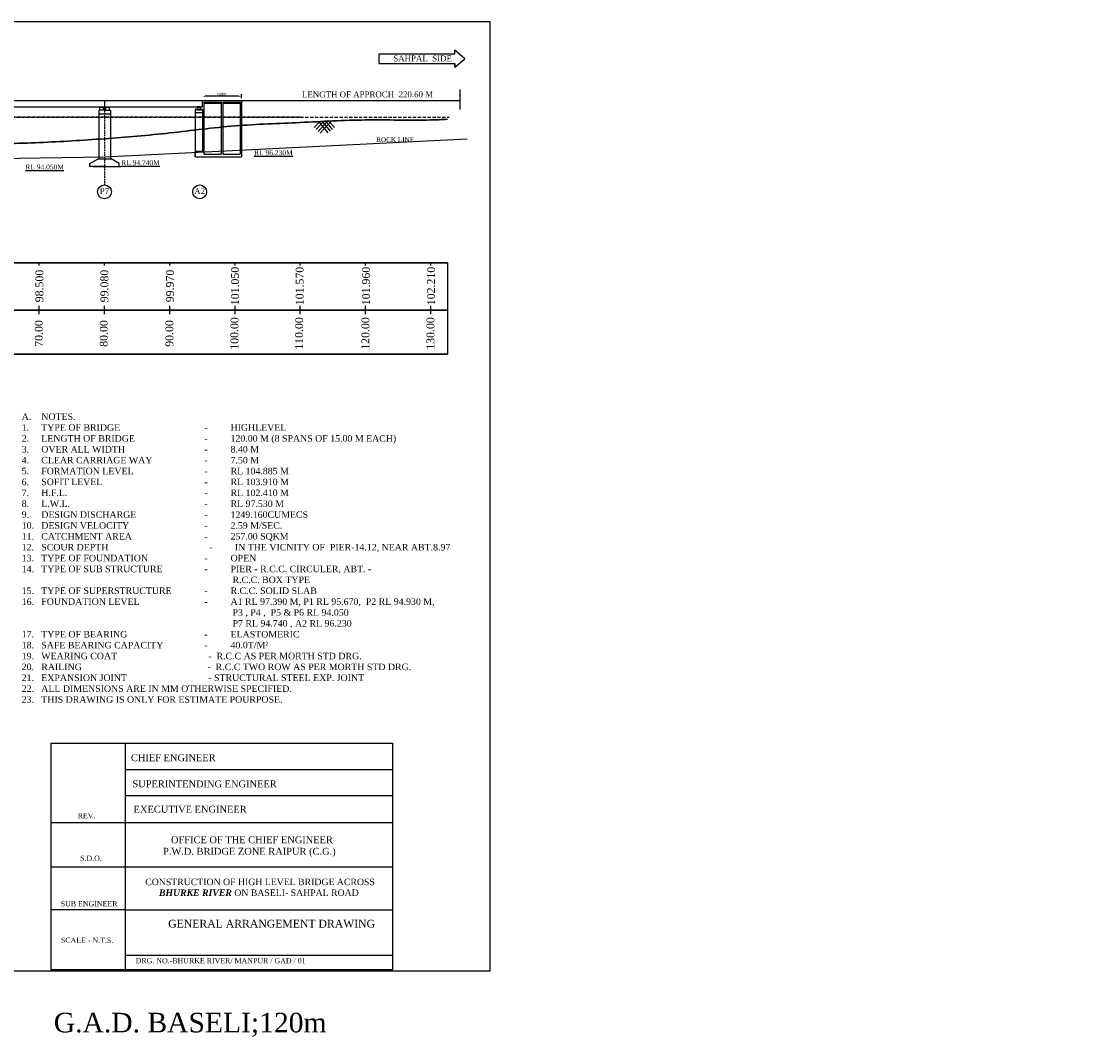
# Model space of a CAD drawing. Header units: millimetres. Extents: x -27872795 to 29991973, y -11755161 to 541449.
# Tile 28 of 37: x -2811491 to -2646470, y -782479 to -626838. Entities that reach past the tile are written whole.
import ezdxf

# ---------------------------------------------------------------- set-up
doc = ezdxf.new("R2010")
doc.units = ezdxf.units.MM
doc.header["$MEASUREMENT"] = 0
doc.linetypes.add('DASED', pattern=[0.375, 0.25, -0.125])
doc.styles.get("Standard").update_dxf_attribs({"font": 'times.ttf'})

msp = doc.modelspace()

# ---------------------------------------------------------------- hatches: boundary and pattern name
at = {"lineweight": 25}
h = msp.add_hatch(color=1, dxfattribs=at)
h.paths.add_polyline_path([(-2799409, -639893.4), (-2799409, -639933.4), (-2799053.9, -639933.4), (-2799053.9, -639893.4)])
h.paths.add_polyline_path([(-2798511.8, -639893.4), (-2798511.8, -639933.4), (-2798156.7, -639933.4), (-2798156.7, -639893.4)])
msp.add_hatch(color=2, dxfattribs=at).paths.add_polyline_path([(-2784463.7, -639910), (-2784463.7, -639893.4), (-2784163.8, -639893.4), (-2784163.8, -639910)])
h = msp.add_hatch(dxfattribs=at)
h.set_pattern_fill('AR-CONC', color=2, scale=50, style=0)
h.set_pattern_definition([(50, (-2852104.45, -713010.8), (358.6301, -31.3761), [37.5, -412.5]), (355, (-2852104.45, -713010.8), (-69.3757, 376.0961), [30, -330]), (100.4514, (-2852074.56, -713013.4), (289.2547, 344.7198), [31.8701, -350.571]), (46.1842, (-2852104.45, -712910.8), (533.6205, -82.7595), [56.25, -618.75]), (96.6356, (-2852060, -712917.7), (467.3314, 487.059), [47.805, -525.8565]), (351.1842, (-2852104.45, -712910.8), (467.331, 487.0593), [45, -495]), (21, (-2852054.45, -712935.8), (298.4535, -201.30945), [37.5, -412.5]), (326, (-2852054.45, -712935.8), (121.6577, 362.575), [30, -330]), (71.4514, (-2852029.58, -712952.58), (420.1113, 161.2652), [31.8701, -350.571]), (37.5, (-2852104.45, -713010.8), (6.07993, 166.44693), [0, -326, 0, -335, 0, -331.25]), (7.5, (-2852104.45, -713010.8), (131.53477, 197.20586), [0, -191, 0, -318.5, 0, -126.25]), (327.5, (-2852215.95, -713010.8), (266.91122, -11.27744), [0, -125, 0, -390, 0, -517.5]), (317.5, (-2852265.95, -713010.8), (291.5931, 50.0525), [0, -162.5, 0, -259, 0, -367.5])])
h.paths.add_polyline_path([(-2780923.3, -639168.4), (-2783548.3, -639168.4), (-2783548.3, -639318.4), (-2780923.3, -639318.4)])
h = msp.add_hatch(dxfattribs=at)
h.set_pattern_fill('AR-CONC', color=2, scale=50, style=0)
h.set_pattern_definition([(50, (-2849215.95, -713010.8), (358.6301, -31.3761), [37.5, -412.5]), (355, (-2849215.95, -713010.8), (-69.3757, 376.0961), [30, -330]), (100.4514, (-2849186.06, -713013.4), (289.2547, 344.7198), [31.8701, -350.571]), (46.1842, (-2849215.95, -712910.8), (533.6205, -82.7595), [56.25, -618.75]), (96.6356, (-2849171.5, -712917.7), (467.3314, 487.059), [47.805, -525.8565]), (351.1842, (-2849215.95, -712910.8), (467.331, 487.0593), [45, -495]), (21, (-2849165.95, -712935.8), (298.4535, -201.30945), [37.5, -412.5]), (326, (-2849165.95, -712935.8), (121.6577, 362.575), [30, -330]), (71.4514, (-2849141.08, -712952.58), (420.1113, 161.2652), [31.8701, -350.571]), (37.5, (-2849215.95, -713010.8), (6.07993, 166.44693), [0, -326, 0, -335, 0, -331.25]), (7.5, (-2849215.95, -713010.8), (131.53477, 197.20586), [0, -191, 0, -318.5, 0, -126.25]), (327.5, (-2849327.45, -713010.8), (266.91122, -11.27744), [0, -125, 0, -390, 0, -517.5]), (317.5, (-2849377.45, -713010.8), (291.5931, 50.0525), [0, -162.5, 0, -259, 0, -367.5])])
h.paths.add_polyline_path([(-2778034.8, -639168.4), (-2780659.8, -639168.4), (-2780659.8, -639318.4), (-2778034.8, -639318.4)])

# ---------------------------------------------------------------- linework, layer by layer
at = {"color": 2, "ltscale": 2000}
msp.add_line((-2777971.4, -626970), (-2777971.4, -626970), dxfattribs=at)
at = {"color": 5, "lineweight": 25}
for p, q in [((-2756700.1, -633282.2), (-2756700.1, -631790.7)), ((-2756700.1, -631790.7), (-2745099.6, -631790.7)), ((-2743547.6, -632535.7), (-2745099.6, -631201.8)), ((-2745099.6, -631790.7), (-2745099.6, -631201.8)), ((-2756700.1, -633282.2), (-2745099.6, -633282.2)), ((-2745099.6, -633851.1), (-2743547.6, -632535.7)), ((-2745099.6, -633282.2), (-2745099.6, -633851.1)), ((-2745099.6, -633851.1), (-2745099.6, -633282.2))]:
    msp.add_line(p, q, dxfattribs=at)
at = {"color": 2, "lineweight": 25, "ltscale": 2}
for p, q in [((-2778233.4, -638278.6), (-2783333.4, -638278.6)), ((-2777783.4, -638598.5), (-2777783.4, -637958.7))]:
    msp.add_line(p, q, dxfattribs=at)
at = {"color": 0, "lineweight": 25, "ltscale": 2000}
for p, q in [((-2744314, -637231), (-2744314, -640293)), ((-2777763.4, -638918.4), (-2744314, -638918.4)), ((-2746238, -663803.9), (-2746238, -677788.7))]:
    msp.add_line(p, q, dxfattribs=at)
at = {"color": 1, "lineweight": 25, "ltscale": 2}
for p, q in [((-2903771.3, -639893.4), (-2798787.3, -639893.4)), ((-2813761.3, -638918.4), (-2798781.3, -638918.4)), ((-2798787.3, -639893.4), (-2783771.3, -639893.4)), ((-2798761.3, -638918.4), (-2783781.3, -638918.4)), ((-2798771.3, -640393.4), (-2799671.3, -640393.4)), ((-2799671.3, -640393.4), (-2799671.3, -647862.5)), ((-2798771.3, -640393.4), (-2797871.3, -640393.4)), ((-2797871.3, -640393.4), (-2797871.3, -647862.5)), ((-2783771.3, -640393.4), (-2784671.3, -640393.4)), ((-2801021.3, -648562.4), (-2799771.7, -647862.8)), ((-2799770.8, -647862.5), (-2799771.7, -647862.8)), ((-2799770.8, -647862.5), (-2797771.8, -647862.5)), ((-2797770.9, -647862.8), (-2797771.8, -647862.5)), ((-2796521.3, -648562.4), (-2797770.9, -647862.8)), ((-2801021.3, -649062.4), (-2801021.3, -648562.4)), ((-2798771.3, -649062.4), (-2801021.3, -649062.4)), ((-2798771.3, -649062.4), (-2796521.3, -649062.4)), ((-2798771.3, -649062.4), (-2796521.3, -649062.4)), ((-2796521.3, -649062.4), (-2796521.3, -648562.4))]:
    msp.add_line(p, q, dxfattribs=at)
at = {"color": 1, "lineweight": 25}
for p, q in [((-2799477.3, -640393.4), (-2799477.3, -639933.4)), ((-2799477.3, -639933.4), (-2798977.3, -639933.4)), ((-2798977.3, -639933.4), (-2798977.3, -640393.4)), ((-2798580.2, -640393.4), (-2798580.2, -639933.4)), ((-2798580.2, -639933.4), (-2798080.2, -639933.4)), ((-2798080.2, -639933.4), (-2798080.2, -640393.4)), ((-2784471.3, -639933.4), (-2783971.3, -639933.4)), ((-2799671.3, -640993.4), (-2797871.3, -640993.4)), ((-2798777.3, -640393.4), (-2799477.3, -640393.4)), ((-2798777.3, -640393.4), (-2798077.3, -640393.4)), ((-2800500, -649062.1), (-2796250, -649062.1))]:
    msp.add_line(p, q, dxfattribs=at)
at = {"color": 2, "lineweight": 25, "ltscale": 2000}
for p, q in [((-2798781.3, -638918.4), (-2798781.3, -639893.4)), ((-2798761.3, -638918.4), (-2798761.3, -639893.4))]:
    msp.add_line(p, q, dxfattribs=at)
at = {"color": 187, "linetype": 'DASED', "lineweight": 25, "ltscale": 1000}
msp.add_line((-2798771.3, -638918.4), (-2798771.3, -651878.5), dxfattribs=at)
at = {"color": 2, "lineweight": 25}
for p, q in [((-2783783.4, -638918.4), (-2777763.4, -638918.4)), ((-2783781.3, -639893.4), (-2783781.3, -638918.4)), ((-2783761.3, -639893.4), (-2783761.3, -638918.4)), ((-2783513.4, -645615.1), (-2783513.4, -639168.4)), ((-2783513.4, -639168.4), (-2780888.4, -639168.4)), ((-2783513.4, -639318.4), (-2780888.4, -639318.4)), ((-2780888.4, -639168.4), (-2780888.4, -645615.1)), ((-2780638.4, -639168.4), (-2780638.4, -645615.1)), ((-2780638.4, -639168.4), (-2778013.4, -639168.4)), ((-2780638.4, -639318.4), (-2778013.4, -639318.4)), ((-2778013.4, -639168.4), (-2778013.4, -645615.1)), ((-2777763.4, -638918.4), (-2777763.4, -643616.3)), ((-2777763.4, -638918.4), (-2777763.4, -645615.1)), ((-2783763.4, -640318.4), (-2784863.4, -640318.4)), ((-2784863.4, -640318.4), (-2784863.4, -645615.1)), ((-2783763.4, -640818.4), (-2784863.4, -640818.4)), ((-2783763.4, -640318.4), (-2783763.4, -646770.2)), ((-2784863.4, -644768), (-2784863.4, -647570.2)), ((-2783513.4, -647170.2), (-2783513.4, -644768)), ((-2780888.4, -644768), (-2780888.4, -647170.2)), ((-2780638.4, -644768), (-2780638.4, -647170.2)), ((-2778013.4, -644768), (-2778013.4, -647170.2)), ((-2777763.4, -644768), (-2777763.4, -647570.2)), ((-2783763.4, -646770.2), (-2784863.4, -646770.2)), ((-2777763.4, -646259.8), (-2777763.4, -646868.4)), ((-2784863.4, -647570.2), (-2777763.4, -647570.2)), ((-2783513.4, -647170.2), (-2780888.4, -647170.2)), ((-2780638.4, -647170.2), (-2778013.4, -647170.2))]:
    msp.add_line(p, q, dxfattribs=at)
at = {"linetype": 'DASED', "lineweight": 25, "ltscale": 2000}
msp.add_line((-2768812.3, -641463.4), (-2928780.7, -641463.4), dxfattribs=at)
at = {"color": 5, "linetype": 'DASED', "lineweight": 25, "ltscale": 2000}
msp.add_line((-2828771.2, -641463.8), (-2745985.5, -641463.8), dxfattribs=at)
at = {"lineweight": 25, "ltscale": 2000}
for p, q in [((-2765901.3, -642263.1), (-2766675.4, -643093.9)), ((-2765298.8, -642232.7), (-2766368.1, -643380.3)), ((-2764696.4, -642202.2), (-2766060.8, -643666.6)), ((-2798771.2, -647573.9), (-2743218, -644823.5)), ((-2858771.2, -648493.9), (-2798771.2, -647573.9)), ((-2784863.4, -647570.2), (-2784863.4, -646970.2)), ((-2798771.3, -649062.4), (-2801021.3, -649062.4))]:
    msp.add_line(p, q, dxfattribs=at)
at = {"ltscale": 2000}
for p, q in [((-2765861.8, -642261.1), (-2764536.1, -643889.4)), ((-2764090.3, -642167.9), (-2765753.5, -643952.9)), ((-2765341.6, -642234.8), (-2764210.4, -643624.3)), ((-2764821.4, -642208.6), (-2763884.7, -643359.1)), ((-2764301.2, -642182.3), (-2763559, -643093.9))]:
    msp.add_line(p, q, dxfattribs=at)
for p, q in [((-2808771.2, -664215), (-2808771.2, -663803.9)), ((-2798771.2, -664215), (-2798771.2, -663803.9)), ((-2788771.2, -664215), (-2788771.2, -663803.9)), ((-2778771.2, -664215), (-2778771.2, -663803.9)), ((-2768771.2, -664215), (-2768771.2, -663803.9)), ((-2758771.2, -664215), (-2758771.2, -663803.9)), ((-2748771.2, -664215), (-2748771.2, -663803.9)), ((-2748771.2, -664215), (-2748771.2, -663803.9)), ((-2808771.2, -671679.5), (-2808771.2, -670406)), ((-2798771.2, -671679.5), (-2798771.2, -670406)), ((-2788771.2, -671679.5), (-2788771.2, -670406)), ((-2778771.2, -671679.5), (-2778771.2, -670406)), ((-2768771.2, -671679.5), (-2768771.2, -670406)), ((-2758771.2, -671679.5), (-2758771.2, -670406)), ((-2748771.2, -671679.5), (-2748771.2, -670406))]:
    msp.add_line(p, q)
at = {"color": 6, "lineweight": 25, "ltscale": 0.5}
msp.add_line((-2807005.6, -737381.9), (-2754637.9, -737381.9), dxfattribs=at)
msp.add_line((-2807005.6, -737381.9), (-2754637.9, -737381.9), dxfattribs=at)
at = {"color": 6, "lineweight": 25}
for p, q in [((-2807005.6, -737381.9), (-2807005.6, -772109.6)), ((-2807005.6, -737381.9), (-2807005.6, -772109.6)), ((-2795626.3, -737381.9), (-2795626.3, -772109.6)), ((-2795626.3, -741411.4), (-2754637.9, -741411.4)), ((-2795626.3, -745385.8), (-2754637.9, -745385.8)), ((-2754541.5, -749614.8), (-2807005.6, -749614.8)), ((-2807005.6, -756351.9), (-2754637.9, -756351.9)), ((-2795626.3, -762913.8), (-2807005.6, -762913.8)), ((-2795626.3, -762913.8), (-2754637.9, -762913.8)), ((-2795626.3, -769866.7), (-2754637.9, -769866.7))]:
    msp.add_line(p, q, dxfattribs=at)
at = {"color": 5, "lineweight": 25, "ltscale": 2000}
msp.add_line((-2754637.9, -737381.9), (-2754637.9, -772109.6), dxfattribs=at)
at = {"color": 6}
msp.add_line((-2754637.9, -772109.6), (-2807005.6, -772109.6), dxfattribs=at)
msp.add_line((-2754637.9, -772109.6), (-2807005.6, -772109.6), dxfattribs=at)
at = {"color": 2, "lineweight": 25, "ltscale": 2000}
msp.add_lwpolyline([(-2739721, -772322), (-2957005, -772322), (-2957005, -626838), (-2739721, -626838)], close=True, dxfattribs=at)
at = {"color": 2, "lineweight": 25}
msp.add_lwpolyline([(-2784042.9, -639910), (-2784586.7, -639910), (-2784586.7, -640318.4), (-2784042.9, -640318.4)], close=True, dxfattribs=at)
at = {"lineweight": 30}
for points in [[(-2955773.9, -663803.9), (-2931934, -663803.9), (-2921934, -663803.9), (-2911934, -663803.9), (-2901934, -663803.9), (-2891934, -663803.9), (-2746238, -663803.9)], [(-2943129.4, -671060.6), (-2931674, -671060.6), (-2921674, -671060.6), (-2911674, -671060.6), (-2901674, -671060.6), (-2891674, -671060.6), (-2746238, -671060.6)], [(-2943129.4, -677788.7), (-2932361.7, -677788.7), (-2922361.7, -677788.7), (-2912361.7, -677788.7), (-2746238, -677788.7)]]:
    msp.add_lwpolyline(points, dxfattribs=at)
at = {"color": 2, "lineweight": 25}
for centre in [(-2798785.9, -652939.9), (-2784195.4, -652939.9)]:
    msp.add_circle(centre, 1061.6, dxfattribs=at)
at = {"color": 3, "lineweight": 30, "ltscale": 2000}
msp.add_open_spline([(-2941173.5, -641557.1), (-2940372.6, -641555.8), (-2936234.2, -641558.6), (-2928767.3, -641895), (-2918771.5, -642459.1), (-2908773.7, -642991.1), (-2898773.5, -643478.5), (-2888782.8, -643696.7), (-2878684.7, -643114.7), (-2868846.6, -645606.2), (-2858764.3, -645780.5), (-2848782.7, -646452.5), (-2838756.3, -646530.9), (-2828784.6, -645545.1), (-2818768.4, -645692.3), (-2808764.5, -645427.9), (-2798760.3, -644837), (-2788757.8, -643982.2), (-2778799.7, -642653.3), (-2768770.3, -642354.8), (-2758777.4, -641751.4), (-2751257.2, -642030.2), (-2747082.2, -641857.2), (-2746238, -641815.9)], degree=3, knots=[17646.49056837, 17646.49056837, 17646.49056837, 17646.49056837, 20047.43484347, 30053.55796883, 40068.12735548, 50082.16250621, 60092.28238561, 70093.12734991, 80093.30734829, 90220.49846923, 100240.95754055, 110252.95534319, 120252.95534319, 130272.15690818, 140272.76188988, 150275.88640175, 160292.69227988, 170332.21916116, 180390.37008466, 190403.88095748, 200411.48306787, 210411.48306787, 212946.64698423, 212946.64698423, 212946.64698423, 212946.64698423], dxfattribs=at)
at = {"color": 2, "lineweight": 25, "ltscale": 2}
for points in [[(-2783333.4, -638203.6), (-2783333.4, -638353.6), (-2783783.4, -638278.6)], [(-2778233.4, -638203.6), (-2778233.4, -638353.6), (-2777783.4, -638278.6)]]:
    msp.add_solid(points, dxfattribs=at)

# ---------------------------------------------------------------- texts
at = {"color": 5, "lineweight": 25, "insert": (-2754529.4, -632031.3), "char_height": 900, "width": 12737.8, "attachment_point": 1}
msp.add_mtext('SAHPAL  SIDE', dxfattribs=at)
at = {"color": 2, "lineweight": 25, "ltscale": 2, "insert": (-2780783.4, -637949.7), "char_height": 450, "attachment_point": 5}
msp.add_mtext('\\A1;6000', dxfattribs=at)
at = {"color": 2, "lineweight": 25, "attachment_point": 2, "rotation": 0.054116}
for s, insert, char_height, width in [('LENGTH OF APPROCH  220.60 M ', (-2758477.8, -637545.7), 900, 26909.654), ('{\\LRL 96.230M}', (-2772901.6, -646557.4), 750, 8090.706), ('{\\LRL 94.740M}', (-2793260.1, -648086.9), 750, 8090.706), ('{\\LRL 94.050M}', (-2807947.1, -648748.9), 750, 8090.706)]:
    msp.add_mtext(s, dxfattribs=dict(at, insert=insert, char_height=char_height, width=width))
at = {"color": 1, "insert": (-2754230.2, -644575.5), "char_height": 720, "width": 6938.294, "attachment_point": 2}
msp.add_mtext('{\\fTimes New Roman|b0|i0|c0|p18;ROCK LINE}', dxfattribs=at)
at = {"color": 2, "lineweight": 25, "char_height": 900, "width": 1621.988, "attachment_point": 2}
for s, insert in [('P7', (-2798790.5, -652376.4)), ('A2', (-2784200, -652376.4))]:
    msp.add_mtext(s, dxfattribs=dict(at, insert=insert))
at = {"char_height": 1200, "width": 9755.966, "attachment_point": 2, "rotation": 90}
for s, insert in [('98.500', (-2809361.3, -667354.6)), ('99.080', (-2799394.8, -667354.6)), ('99.970', (-2789348.3, -667354.6)), ('101.050', (-2779382.3, -667354.6)), ('101.570', (-2769473.3, -667354.6)), ('101.960', (-2759309.8, -667354.6)), ('102.210', (-2749343.8, -667354.6)), ('70.00 ', (-2809452, -674629.9)), ('80.00 ', (-2799485.5, -674629.9)), ('90.00 ', (-2789439, -674629.9)), ('100.00 ', (-2779473, -674629.9)), ('110.00 ', (-2769564, -674629.9)), ('120.00 ', (-2759400.5, -674629.9)), ('130.00 ', (-2749434.5, -674629.9))]:
    msp.add_mtext(s, dxfattribs=dict(at, insert=insert))
at = {"color": 1, "lineweight": 25, "ltscale": 2000, "insert": (-2811465.6, -686864.3), "char_height": 1000, "width": 64321.131, "attachment_point": 1}
msp.add_mtext('\\pi-3000,l3000,t3000;A.^INOTES.\\P\\pi-24000,l24000,t3000,24000,28000,32000;1.^ITYPE OF BRIDGE ^I^I-^IHIGHLEVEL\\P2.^ILENGTH OF BRIDGE^I^I-^I120.00 M (8 SPANS OF 15.00 M EACH)\\P3.^IOVER ALL WIDTH^I^I-^I8.40 M\\P4.^ICLEAR CARRIAGE WAY^I^I-^I7.50 M\\P5.^IFORMATION LEVEL^I^I-^IRL 104.885 M\\P6.^ISOFIT LEVEL^I^I-^IRL 103.910 M\\P7.^IH.F.L.^I^I-^IRL 102.410 M\\P{\\C6;8.^IL.W.L.^I^I-^IRL 97.530 M\\P9.^IDESIGN DISCHARGE^I^I-^I1249.160CUMECS\\P10.^IDESIGN VELOCITY^I^I-^I2.59 M/SEC.\\P11.^ICATCHMENT AREA^I^I-^I257.00 SQKM}\\P{\\C6;12.^ISCOUR DEPTH                                         -         IN THE VICNITY OF  PIER-14.12, NEAR ABT.8.97} \\P13.^ITYPE OF FOUNDATION^I^I-^IOPEN\\P14.^ITYPE OF SUB STRUCTURE^I^I-^IPIER - R.C.C. CIRCULER, ABT. -  \\P\\pi0,t3000;                      R.C.C. BOX TYPE\\P\\pi-24000,t3000,24000,28000,32000;15.^ITYPE OF SUPERSTRUCTURE^I^I-^IR.C.C. SOLID SLAB\\P16.^IFOUNDATION LEVEL^I^I-^IA1 RL 97.390 M, P1 RL 95.670,  P2 RL 94.930 M, \\P\\pi0,t3000;                      P3 , P4 ,  P5 & P6 RL 94.050\\P                      P7 RL 94.740 , A2 RL 96.230\\P\\pi-24000,t3000,24000,28000,32000;17.^ITYPE OF BEARING^I^I-^IELASTOMERIC\\P18.^ISAFE BEARING CAPACITY^I^I-^I40.0T/M²\\P19.^IWEARING COAT                                     -  R.C.C AS PER MORTH STD DRG.\\P20.^IRAILING                                                   -  R.C.C TWO ROW AS PER MORTH STD DRG.\\P21.^IEXPANSION JOINT                                 - STRUCTURAL STEEL EXP. JOINT  \\P22.^IALL DIMENSIONS ARE IN MM OTHERWISE SPECIFIED.\\P\\pt3000,40000;23.^ITHIS DRAWING IS ONLY FOR ESTIMATE POURPOSE.^I', dxfattribs=at)
at = {"ltscale": 2, "char_height": 450, "width": 9548.52, "attachment_point": 5}
for s, insert in [('\\pi164.9;MUROOM & BOULDER', (-2818137.5, -739606.2)), ('\\pi164.9;SAND ', (-2841192, -739131.2)), ('\\pi164.9;SAND & GRAVEL', (-2841381, -740706.7))]:
    msp.add_mtext(s, dxfattribs=dict(at, insert=insert))
at = {"color": 6, "lineweight": 25}
for s, insert, char_height, width, attachment_point in [(' CHIEF ENGINEER', (-2788437.9, -739095.9), 1056, 13287.104, 2), ('SUPERINTENDING ENGINEER', (-2783446.5, -743100.9), 1056, 22724.423, 2), ('EXECUTIVE ENGINEER', (-2785655.2, -746982), 1056, 17088.562, 2), ('REV.', (-2801532.7, -748121.2), 792, 2990.911, 2), ('  OFFICE OF THE CHIEF ENGINEER\\PP.W.D. BRIDGE ZONE RAIPUR (C.G.)', (-2776582.3, -751668), 1056, 28534.529, 2), ('S.D.O.', (-2800852, -754618.8), 792, 9965.328, 2), (' CONSTRUCTION OF HIGH LEVEL BRIDGE ACROSS \\P{\\fTimes New Roman|b1|i1|c0|p18;BHURKE RIVER} ON BASELI- SAHPAL ROAD ', (-2775130.3, -758157.9), 990, 41281.377, 2), (' SUB ENGINEER', (-2801285.8, -761596.4), 792, 9965.328, 2), ('GENERAL ARRANGEMENT DRAWING', (-2789014.6, -764453.2), 1188, 31337.698, 1), (' SCALE - N.T.S.', (-2801594.3, -767182.6), 792, 9965.328, 2), ('{\\C0;DRG. NO.-BHURKE RIVER/ MANPUR / GAD / 01}', (-2780980.4, -770324.1), 792, 31785.825, 2)]:
    msp.add_mtext(s, dxfattribs=dict(at, insert=insert, char_height=char_height, width=width, attachment_point=attachment_point))
at = {"color": 6, "insert": (-2785655.2, -778701.8), "char_height": 3000, "width": 52057.28, "attachment_point": 2}
msp.add_mtext('G.A.D. BASELI;120m', dxfattribs=at)

doc.saveas('drawing.dxf')
